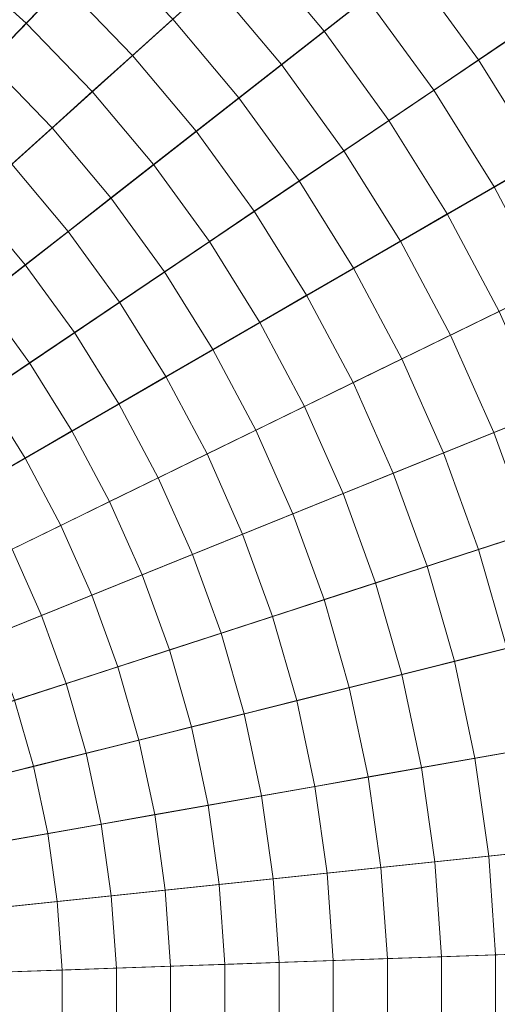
# Model space of a CAD drawing. Header units: centimetres. Extents: x -3.01 to 4.18, y -5.46 to 1.74.
# Tile 240 of 256: x 1.09 to 1.35, y -1.86 to -1.33. Entities that reach past the tile are written whole.
import ezdxf

# ---------------------------------------------------------------- set-up
doc = ezdxf.new("R2010")
doc.units = ezdxf.units.CM
doc.header["$LTSCALE"] = 2.54
doc.layers.add('Lucido design-1', color=7, linetype='Continuous')

# ---------------------------------------------------------------- blocks, each defined once
blk = doc.blocks.new('Gruppo-1')
at = {"color": 142, "linetype": 'Continuous', "lineweight": 9}
for points in [[(1.28063, -1.14153, 36.39157), (1.22879, -1.09485, 36.39157), (0.58636, -1.86046, 36.39157), (1.28063, -1.14153, 36.39157)], [(0.58636, -1.86046, 37.29882), (1.22879, -1.09485, 37.29882), (1.28063, -1.14153, 37.29882), (0.58636, -1.86046, 37.29882)], [(1.32909, -1.19171, 36.39157), (1.28063, -1.14153, 36.39157), (0.58636, -1.86046, 36.39157), (1.32909, -1.19171, 36.39157)], [(0.58636, -1.86046, 37.29882), (1.28063, -1.14153, 37.29882), (1.32909, -1.19171, 37.29882), (0.58636, -1.86046, 37.29882)], [(1.37393, -1.24515, 36.39157), (1.32909, -1.19171, 36.39157), (0.58636, -1.86046, 36.39157), (1.37393, -1.24515, 36.39157)], [(0.58636, -1.86046, 37.29882), (1.32909, -1.19171, 37.29882), (1.37393, -1.24515, 37.29882), (0.58636, -1.86046, 37.29882)], [(1.41493, -1.30158, 36.39157), (1.37393, -1.24515, 36.39157), (0.58636, -1.86046, 36.39157), (1.41493, -1.30158, 36.39157)], [(0.58636, -1.86046, 37.29882), (1.37393, -1.24515, 37.29882), (1.41493, -1.30158, 37.29882), (0.58636, -1.86046, 37.29882)], [(1.4519, -1.36074, 36.39157), (1.41493, -1.30158, 36.39157), (0.58636, -1.86046, 36.39157), (1.4519, -1.36074, 36.39157)], [(0.58636, -1.86046, 37.29882), (1.41493, -1.30158, 37.29882), (1.4519, -1.36074, 37.29882), (0.58636, -1.86046, 37.29882)], [(1.48465, -1.42234, 36.39157), (1.4519, -1.36074, 36.39157), (0.58636, -1.86046, 36.39157), (1.48465, -1.42234, 36.39157)], [(0.58636, -1.86046, 37.29882), (1.4519, -1.36074, 37.29882), (1.48465, -1.42234, 37.29882), (0.58636, -1.86046, 37.29882)], [(1.51302, -1.48607, 36.39157), (1.48465, -1.42234, 36.39157), (0.58636, -1.86046, 36.39157), (1.51302, -1.48607, 36.39157)], [(0.58636, -1.86046, 37.29882), (1.48465, -1.42234, 37.29882), (1.51302, -1.48607, 37.29882), (0.58636, -1.86046, 37.29882)], [(1.53688, -1.55162, 36.39157), (1.51302, -1.48607, 36.39157), (0.58636, -1.86046, 36.39157), (1.53688, -1.55162, 36.39157)], [(0.58636, -1.86046, 37.29882), (1.51302, -1.48607, 37.29882), (1.53688, -1.55162, 37.29882), (0.58636, -1.86046, 37.29882)], [(1.55611, -1.61868, 36.39157), (1.53688, -1.55162, 36.39157), (0.58636, -1.86046, 36.39157), (1.55611, -1.61868, 36.39157)], [(0.58636, -1.86046, 37.29882), (1.53688, -1.55162, 37.29882), (1.55611, -1.61868, 37.29882), (0.58636, -1.86046, 37.29882)], [(1.57061, -1.68691, 36.39157), (1.55611, -1.61868, 36.39157), (0.58636, -1.86046, 36.39157), (1.57061, -1.68691, 36.39157)], [(0.58636, -1.86046, 37.29882), (1.55611, -1.61868, 37.29882), (1.57061, -1.68691, 37.29882), (0.58636, -1.86046, 37.29882)], [(1.58032, -1.75599, 36.39157), (1.57061, -1.68691, 36.39157), (0.58636, -1.86046, 36.39157), (1.58032, -1.75599, 36.39157)], [(0.58636, -1.86046, 37.29882), (1.57061, -1.68691, 37.29882), (1.58032, -1.75599, 37.29882), (0.58636, -1.86046, 37.29882)], [(1.58519, -1.82558, 36.39157), (1.58032, -1.75599, 36.39157), (0.58636, -1.86046, 36.39157), (1.58519, -1.82558, 36.39157)], [(0.58636, -1.86046, 37.29882), (1.58032, -1.75599, 37.29882), (1.58519, -1.82558, 37.29882), (0.58636, -1.86046, 37.29882)], [(1.58519, -1.89534, 36.39157), (1.58519, -1.82558, 36.39157), (0.58636, -1.86046, 36.39157), (1.58519, -1.89534, 36.39157)], [(0.58636, -1.86046, 37.29882), (1.58519, -1.82558, 37.29882), (1.58519, -1.89534, 37.29882), (0.58636, -1.86046, 37.29882)]]:
    blk.add_polyline3d(points, dxfattribs=at)
for points in [[(1.33456, 1.65953, 37.29766), (1.08719, 1.70314, 37.29766), (0.58666, -1.85832, 37.29766), (0.58681, -1.85835, 37.29766)], [(1.57828, 1.59876, 37.29766), (1.33456, 1.65953, 37.29766), (0.58681, -1.85835, 37.29766), (0.58696, -1.85838, 37.29766)], [(1.81716, 1.52114, 37.29766), (1.57828, 1.59876, 37.29766), (0.58696, -1.85838, 37.29766), (0.5871, -1.85843, 37.29766)], [(2.05005, 1.42705, 37.29766), (1.81716, 1.52114, 37.29766), (0.5871, -1.85843, 37.29766), (0.58724, -1.85849, 37.29766)], [(2.27581, 1.31694, 37.29766), (2.05005, 1.42705, 37.29766), (0.58724, -1.85849, 37.29766), (0.58738, -1.85855, 37.29766)], [(2.49334, 1.19135, 37.29766), (2.27581, 1.31694, 37.29766), (0.58738, -1.85855, 37.29766), (0.58751, -1.85863, 37.29766)], [(2.70158, 1.05089, 37.29766), (2.49334, 1.19135, 37.29766), (0.58751, -1.85863, 37.29766), (0.58763, -1.85871, 37.29766)], [(2.89951, 0.89625, 37.29766), (2.70158, 1.05089, 37.29766), (0.58763, -1.85871, 37.29766), (0.58775, -1.8588, 37.29766)], [(3.08618, 0.72817, 37.29766), (2.89951, 0.89625, 37.29766), (0.58775, -1.8588, 37.29766), (0.58786, -1.85891, 37.29766)], [(3.26066, 0.54749, 37.29766), (3.08618, 0.72817, 37.29766), (0.58786, -1.85891, 37.29766), (0.58797, -1.85901, 37.29766)], [(3.42212, 0.35507, 37.29766), (3.26066, 0.54749, 37.29766), (0.58797, -1.85901, 37.29766), (0.58806, -1.85913, 37.29766)], [(3.56976, 0.15187, 37.29766), (3.42212, 0.35507, 37.29766), (0.58806, -1.85913, 37.29766), (0.58815, -1.85925, 37.29766)], [(3.70286, -0.06115, 37.29766), (3.56976, 0.15187, 37.29766), (0.58815, -1.85925, 37.29766), (0.58823, -1.85938, 37.29766)], [(3.82078, -0.28293, 37.29766), (3.70286, -0.06115, 37.29766), (0.58823, -1.85938, 37.29766), (0.5883, -1.85951, 37.29766)], [(3.92295, -0.51239, 37.29766), (3.82078, -0.28293, 37.29766), (0.5883, -1.85951, 37.29766), (0.58837, -1.85965, 37.29766)], [(4.00886, -0.74842, 37.29766), (3.92295, -0.51239, 37.29766), (0.58837, -1.85965, 37.29766), (0.58842, -1.85979, 37.29766)], [(4.07809, -0.98987, 37.29766), (4.00886, -0.74842, 37.29766), (0.58842, -1.85979, 37.29766), (0.58846, -1.85994, 37.29766)], [(4.13032, -1.23557, 37.29766), (4.07809, -0.98987, 37.29766), (0.58846, -1.85994, 37.29766), (0.58849, -1.86009, 37.29766)], [(4.16527, -1.4843, 37.29766), (4.13032, -1.23557, 37.29766), (0.58849, -1.86009, 37.29766), (0.58851, -1.86023, 37.29766)], [(1.35959, -1.33891, 38.33777), (1.32132, -1.28625, 38.33777), (1.34411, -1.26844, 38.33392), (1.38356, -1.32274, 38.33392)], [(1.09338, -1.33543, 38.36193), (1.05552, -1.30134, 38.36193), (1.07417, -1.27912, 38.35878), (1.11353, -1.31456, 38.35878)], [(1.25289, -1.33971, 38.34873), (1.21494, -1.29448, 38.34873), (1.23646, -1.27511, 38.34518), (1.27571, -1.32188, 38.34518)], [(1.3356, -1.35509, 38.34153), (1.29852, -1.30406, 38.34153), (1.32132, -1.28625, 38.33777), (1.35959, -1.33891, 38.33777)], [(1.15033, -1.35266, 38.35878), (1.11353, -1.31456, 38.35878), (1.13367, -1.2937, 38.35553), (1.17187, -1.33326, 38.35553)], [(1.23006, -1.35755, 38.35218), (1.19341, -1.31387, 38.35218), (1.21494, -1.29448, 38.34873), (1.25289, -1.33971, 38.34873)], [(1.07323, -1.3563, 38.36498), (1.03687, -1.32356, 38.36498), (1.05552, -1.30134, 38.36193), (1.09338, -1.33543, 38.36193)], [(1.3116, -1.37128, 38.34518), (1.27571, -1.32188, 38.34518), (1.29852, -1.30406, 38.34153), (1.3356, -1.35509, 38.34153)], [(1.12877, -1.37207, 38.36193), (1.09338, -1.33543, 38.36193), (1.11353, -1.31456, 38.35878), (1.15033, -1.35266, 38.35878)], [(1.20722, -1.37539, 38.35553), (1.17187, -1.33326, 38.35553), (1.19341, -1.31387, 38.35218), (1.23006, -1.35755, 38.35218)], [(1.28759, -1.38747, 38.34873), (1.25289, -1.33971, 38.34873), (1.27571, -1.32188, 38.34518), (1.3116, -1.37128, 38.34518)], [(1.10721, -1.39149, 38.36498), (1.07323, -1.3563, 38.36498), (1.09338, -1.33543, 38.36193), (1.12877, -1.37207, 38.36193)], [(1.18437, -1.39324, 38.35878), (1.15033, -1.35266, 38.35878), (1.17187, -1.33326, 38.35553), (1.20722, -1.37539, 38.35553)], [(1.26357, -1.40367, 38.35218), (1.23006, -1.35755, 38.35218), (1.25289, -1.33971, 38.34873), (1.28759, -1.38747, 38.34873)], [(1.36903, -1.40859, 38.34153), (1.3356, -1.35509, 38.34153), (1.35959, -1.33891, 38.33777), (1.39408, -1.39412, 38.33777)], [(1.16152, -1.4111, 38.36193), (1.12877, -1.37207, 38.36193), (1.15033, -1.35266, 38.35878), (1.18437, -1.39324, 38.35878)], [(1.08564, -1.41091, 38.36793), (1.05306, -1.37718, 38.36793), (1.07323, -1.3563, 38.36498), (1.10721, -1.39149, 38.36498)], [(1.23955, -1.41988, 38.35553), (1.20722, -1.37539, 38.35553), (1.23006, -1.35755, 38.35218), (1.26357, -1.40367, 38.35218)], [(1.34396, -1.42306, 38.34518), (1.3116, -1.37128, 38.34518), (1.3356, -1.35509, 38.34153), (1.36903, -1.40859, 38.34153)], [(1.13865, -1.42896, 38.36498), (1.10721, -1.39149, 38.36498), (1.12877, -1.37207, 38.36193), (1.16152, -1.4111, 38.36193)], [(1.31888, -1.43754, 38.34873), (1.28759, -1.38747, 38.34873), (1.3116, -1.37128, 38.34518), (1.34396, -1.42306, 38.34518)], [(1.21551, -1.43609, 38.35878), (1.18437, -1.39324, 38.35878), (1.20722, -1.37539, 38.35553), (1.23955, -1.41988, 38.35553)], [(1.29379, -1.45203, 38.35218), (1.26357, -1.40367, 38.35218), (1.28759, -1.38747, 38.34873), (1.31888, -1.43754, 38.34873)], [(1.11578, -1.44683, 38.36793), (1.08564, -1.41091, 38.36793), (1.10721, -1.39149, 38.36498), (1.13865, -1.42896, 38.36498)], [(1.19146, -1.45231, 38.36193), (1.16152, -1.4111, 38.36193), (1.18437, -1.39324, 38.35878), (1.21551, -1.43609, 38.35878)], [(1.26869, -1.46652, 38.35553), (1.23955, -1.41988, 38.35553), (1.26357, -1.40367, 38.35218), (1.29379, -1.45203, 38.35218)], [(1.0929, -1.46471, 38.37078), (1.06406, -1.43034, 38.37078), (1.08564, -1.41091, 38.36793), (1.11578, -1.44683, 38.36793)], [(1.16741, -1.46854, 38.36498), (1.13865, -1.42896, 38.36498), (1.16152, -1.4111, 38.36193), (1.19146, -1.45231, 38.36193)], [(1.37262, -1.47697, 38.34518), (1.34396, -1.42306, 38.34518), (1.36903, -1.40859, 38.34153), (1.39864, -1.46429, 38.34153)], [(1.24358, -1.48102, 38.35878), (1.21551, -1.43609, 38.35878), (1.23955, -1.41988, 38.35553), (1.26869, -1.46652, 38.35553)], [(1.3466, -1.48967, 38.34873), (1.31888, -1.43754, 38.34873), (1.34396, -1.42306, 38.34518), (1.37262, -1.47697, 38.34518)], [(1.07001, -1.48259, 38.37352), (1.04247, -1.44978, 38.37352), (1.06406, -1.43034, 38.37078), (1.0929, -1.46471, 38.37078)], [(1.14334, -1.48477, 38.36793), (1.11578, -1.44683, 38.36793), (1.13865, -1.42896, 38.36498), (1.16741, -1.46854, 38.36498)], [(1.21846, -1.49552, 38.36193), (1.19146, -1.45231, 38.36193), (1.21551, -1.43609, 38.35878), (1.24358, -1.48102, 38.35878)], [(1.32056, -1.50237, 38.35218), (1.29379, -1.45203, 38.35218), (1.31888, -1.43754, 38.34873), (1.3466, -1.48967, 38.34873)], [(1.11927, -1.50101, 38.37078), (1.0929, -1.46471, 38.37078), (1.11578, -1.44683, 38.36793), (1.14334, -1.48477, 38.36793)], [(1.19333, -1.51003, 38.36498), (1.16741, -1.46854, 38.36498), (1.19146, -1.45231, 38.36193), (1.21846, -1.49552, 38.36193)], [(1.29451, -1.51508, 38.35553), (1.26869, -1.46652, 38.35553), (1.29379, -1.45203, 38.35218), (1.32056, -1.50237, 38.35218)], [(1.09519, -1.51725, 38.37352), (1.07001, -1.48259, 38.37352), (1.0929, -1.46471, 38.37078), (1.11927, -1.50101, 38.37078)], [(1.16819, -1.52454, 38.36793), (1.14334, -1.48477, 38.36793), (1.16741, -1.46854, 38.36498), (1.19333, -1.51003, 38.36498)], [(1.26845, -1.52779, 38.35878), (1.24358, -1.48102, 38.35878), (1.26869, -1.46652, 38.35553), (1.29451, -1.51508, 38.35553)], [(4.18279, -1.73487, 37.29766), (4.16527, -1.4843, 37.29766), (0.58851, -1.86023, 37.29766), (0.58852, -1.86039, 37.29766)], [(1.0711, -1.5335, 38.37617), (1.04711, -1.50048, 38.37617), (1.07001, -1.48259, 38.37352), (1.09519, -1.51725, 38.37352)], [(1.14305, -1.53906, 38.37078), (1.11927, -1.50101, 38.37078), (1.14334, -1.48477, 38.36793), (1.16819, -1.52454, 38.36793)], [(1.24238, -1.5405, 38.36193), (1.21846, -1.49552, 38.36193), (1.24358, -1.48102, 38.35878), (1.26845, -1.52779, 38.35878)], [(1.34375, -1.55446, 38.35218), (1.32056, -1.50237, 38.35218), (1.3466, -1.48967, 38.34873), (1.37061, -1.5436, 38.34873)], [(1.2163, -1.55322, 38.36498), (1.19333, -1.51003, 38.36498), (1.21846, -1.49552, 38.36193), (1.24238, -1.5405, 38.36193)], [(1.11789, -1.55358, 38.37352), (1.09519, -1.51725, 38.37352), (1.11927, -1.50101, 38.37078), (1.14305, -1.53906, 38.37078)], [(1.31687, -1.56531, 38.35553), (1.29451, -1.51508, 38.35553), (1.32056, -1.50237, 38.35218), (1.34375, -1.55446, 38.35218)], [(1.19021, -1.56594, 38.36793), (1.16819, -1.52454, 38.36793), (1.19333, -1.51003, 38.36498), (1.2163, -1.55322, 38.36498)], [(1.09273, -1.56811, 38.37617), (1.0711, -1.5335, 38.37617), (1.09519, -1.51725, 38.37352), (1.11789, -1.55358, 38.37352)], [(1.28999, -1.57618, 38.35878), (1.26845, -1.52779, 38.35878), (1.29451, -1.51508, 38.35553), (1.31687, -1.56531, 38.35553)], [(1.16411, -1.57867, 38.37078), (1.14305, -1.53906, 38.37078), (1.16819, -1.52454, 38.36793), (1.19021, -1.56594, 38.36793)], [(1.2631, -1.58704, 38.36193), (1.24238, -1.5405, 38.36193), (1.26845, -1.52779, 38.35878), (1.28999, -1.57618, 38.35878)], [(1.06756, -1.58264, 38.37871), (1.04701, -1.54975, 38.37871), (1.0711, -1.5335, 38.37617), (1.09273, -1.56811, 38.37617)], [(1.138, -1.59141, 38.37352), (1.11789, -1.55358, 38.37352), (1.14305, -1.53906, 38.37078), (1.16411, -1.57867, 38.37078)], [(1.23619, -1.59791, 38.36498), (1.2163, -1.55322, 38.36498), (1.24238, -1.5405, 38.36193), (1.2631, -1.58704, 38.36193)], [(1.36325, -1.60803, 38.35218), (1.34375, -1.55446, 38.35218), (1.37061, -1.5436, 38.34873), (1.3908, -1.59908, 38.34873)], [(1.11189, -1.60414, 38.37617), (1.09273, -1.56811, 38.37617), (1.11789, -1.55358, 38.37352), (1.138, -1.59141, 38.37352)], [(1.20928, -1.60878, 38.36793), (1.19021, -1.56594, 38.36793), (1.2163, -1.55322, 38.36498), (1.23619, -1.59791, 38.36498)], [(1.33568, -1.61699, 38.35553), (1.31687, -1.56531, 38.35553), (1.34375, -1.55446, 38.35218), (1.36325, -1.60803, 38.35218)], [(1.08577, -1.61689, 38.37871), (1.06756, -1.58264, 38.37871), (1.09273, -1.56811, 38.37617), (1.11189, -1.60414, 38.37617)], [(1.18236, -1.61966, 38.37078), (1.16411, -1.57867, 38.37078), (1.19021, -1.56594, 38.36793), (1.20928, -1.60878, 38.36793)], [(1.30811, -1.62595, 38.35878), (1.28999, -1.57618, 38.35878), (1.31687, -1.56531, 38.35553), (1.33568, -1.61699, 38.35553)], [(1.15543, -1.63054, 38.37352), (1.138, -1.59141, 38.37352), (1.16411, -1.57867, 38.37078), (1.18236, -1.61966, 38.37078)], [(1.28052, -1.63491, 38.36193), (1.2631, -1.58704, 38.36193), (1.28999, -1.57618, 38.35878), (1.30811, -1.62595, 38.35878)], [(1.25293, -1.64388, 38.36498), (1.23619, -1.59791, 38.36498), (1.2631, -1.58704, 38.36193), (1.28052, -1.63491, 38.36193)], [(1.12849, -1.64143, 38.37617), (1.11189, -1.60414, 38.37617), (1.138, -1.59141, 38.37352), (1.15543, -1.63054, 38.37352)], [(1.22532, -1.65285, 38.36793), (1.20928, -1.60878, 38.36793), (1.23619, -1.59791, 38.36498), (1.25293, -1.64388, 38.36498)], [(1.10154, -1.65232, 38.37871), (1.08577, -1.61689, 38.37871), (1.11189, -1.60414, 38.37617), (1.12849, -1.64143, 38.37617)], [(1.1977, -1.66182, 38.37078), (1.18236, -1.61966, 38.37078), (1.20928, -1.60878, 38.36793), (1.22532, -1.65285, 38.36793)], [(1.35084, -1.66985, 38.35553), (1.33568, -1.61699, 38.35553), (1.36325, -1.60803, 38.35218), (1.37896, -1.66284, 38.35218)], [(1.07458, -1.66321, 38.38116), (1.05963, -1.62963, 38.38116), (1.08577, -1.61689, 38.37871), (1.10154, -1.65232, 38.37871)], [(1.32271, -1.67687, 38.35878), (1.30811, -1.62595, 38.35878), (1.33568, -1.61699, 38.35553), (1.35084, -1.66985, 38.35553)], [(1.17008, -1.6708, 38.37352), (1.15543, -1.63054, 38.37352), (1.18236, -1.61966, 38.37078), (1.1977, -1.66182, 38.37078)], [(1.29456, -1.68389, 38.36193), (1.28052, -1.63491, 38.36193), (1.30811, -1.62595, 38.35878), (1.32271, -1.67687, 38.35878)], [(1.14245, -1.67978, 38.37617), (1.12849, -1.64143, 38.37617), (1.15543, -1.63054, 38.37352), (1.17008, -1.6708, 38.37352)], [(1.26641, -1.69091, 38.36498), (1.25293, -1.64388, 38.36498), (1.28052, -1.63491, 38.36193), (1.29456, -1.68389, 38.36193)], [(1.1148, -1.68876, 38.37871), (1.10154, -1.65232, 38.37871), (1.12849, -1.64143, 38.37617), (1.14245, -1.67978, 38.37617)], [(1.23825, -1.69793, 38.36793), (1.22532, -1.65285, 38.36793), (1.25293, -1.64388, 38.36498), (1.26641, -1.69091, 38.36498)], [(1.08715, -1.69774, 38.38116), (1.07458, -1.66321, 38.38116), (1.10154, -1.65232, 38.37871), (1.1148, -1.68876, 38.37871)], [(1.21007, -1.70495, 38.37078), (1.1977, -1.66182, 38.37078), (1.22532, -1.65285, 38.36793), (1.23825, -1.69793, 38.36793)], [(1.18189, -1.71198, 38.37352), (1.17008, -1.6708, 38.37352), (1.1977, -1.66182, 38.37078), (1.21007, -1.70495, 38.37078)], [(1.33372, -1.72868, 38.35878), (1.32271, -1.67687, 38.35878), (1.35084, -1.66985, 38.35553), (1.36228, -1.72365, 38.35553)], [(1.1537, -1.71901, 38.37617), (1.14245, -1.67978, 38.37617), (1.17008, -1.6708, 38.37352), (1.18189, -1.71198, 38.37352)], [(1.12549, -1.72604, 38.37871), (1.1148, -1.68876, 38.37871), (1.14245, -1.67978, 38.37617), (1.1537, -1.71901, 38.37617)], [(1.30516, -1.73372, 38.36193), (1.29456, -1.68389, 38.36193), (1.32271, -1.67687, 38.35878), (1.33372, -1.72868, 38.35878)], [(1.27658, -1.73876, 38.36498), (1.26641, -1.69091, 38.36498), (1.29456, -1.68389, 38.36193), (1.30516, -1.73372, 38.36193)], [(1.09728, -1.73307, 38.38116), (1.08715, -1.69774, 38.38116), (1.1148, -1.68876, 38.37871), (1.12549, -1.72604, 38.37871)], [(1.248, -1.7438, 38.36793), (1.23825, -1.69793, 38.36793), (1.26641, -1.69091, 38.36498), (1.27658, -1.73876, 38.36498)], [(1.06907, -1.74011, 38.3835), (1.0595, -1.70673, 38.3835), (1.08715, -1.69774, 38.38116), (1.09728, -1.73307, 38.38116)], [(1.2194, -1.74884, 38.37078), (1.21007, -1.70495, 38.37078), (1.23825, -1.69793, 38.36793), (1.248, -1.7438, 38.36793)], [(1.1908, -1.75388, 38.37352), (1.18189, -1.71198, 38.37352), (1.21007, -1.70495, 38.37078), (1.2194, -1.74884, 38.37078)], [(1.16218, -1.75893, 38.37617), (1.1537, -1.71901, 38.37617), (1.18189, -1.71198, 38.37352), (1.1908, -1.75388, 38.37352)], [(1.13356, -1.76398, 38.37871), (1.12549, -1.72604, 38.37871), (1.1537, -1.71901, 38.37617), (1.16218, -1.75893, 38.37617)], [(1.10493, -1.76902, 38.38116), (1.09728, -1.73307, 38.38116), (1.12549, -1.72604, 38.37871), (1.13356, -1.76398, 38.37871)], [(1.34109, -1.78114, 38.35878), (1.33372, -1.72868, 38.35878), (1.36228, -1.72365, 38.35553), (1.36993, -1.7781, 38.35553)], [(1.07629, -1.77407, 38.3835), (1.06907, -1.74011, 38.3835), (1.09728, -1.73307, 38.38116), (1.10493, -1.76902, 38.38116)], [(1.31225, -1.78417, 38.36193), (1.30516, -1.73372, 38.36193), (1.33372, -1.72868, 38.35878), (1.34109, -1.78114, 38.35878)], [(4.18279, -1.98605, 37.29766), (4.18279, -1.73487, 37.29766), (0.58852, -1.86039, 37.29766), (0.58852, -1.86054, 37.29766)], [(1.28339, -1.7872, 38.36498), (1.27658, -1.73876, 38.36498), (1.30516, -1.73372, 38.36193), (1.31225, -1.78417, 38.36193)], [(1.22564, -1.79327, 38.37078), (1.2194, -1.74884, 38.37078), (1.248, -1.7438, 38.36793), (1.25452, -1.79023, 38.36793)], [(1.25452, -1.79023, 38.36793), (1.248, -1.7438, 38.36793), (1.27658, -1.73876, 38.36498), (1.28339, -1.7872, 38.36498)], [(1.19676, -1.79631, 38.37352), (1.1908, -1.75388, 38.37352), (1.2194, -1.74884, 38.37078), (1.22564, -1.79327, 38.37078)], [(1.16786, -1.79934, 38.37617), (1.16218, -1.75893, 38.37617), (1.1908, -1.75388, 38.37352), (1.19676, -1.79631, 38.37352)], [(1.13896, -1.80238, 38.37871), (1.13356, -1.76398, 38.37871), (1.16218, -1.75893, 38.37617), (1.16786, -1.79934, 38.37617)], [(1.11004, -1.80542, 38.38116), (1.10493, -1.76902, 38.38116), (1.13356, -1.76398, 38.37871), (1.13896, -1.80238, 38.37871)], [(1.08112, -1.80846, 38.3835), (1.07629, -1.77407, 38.3835), (1.10493, -1.76902, 38.38116), (1.11004, -1.80542, 38.38116)], [(1.34479, -1.83398, 38.35878), (1.34109, -1.78114, 38.35878), (1.36993, -1.7781, 38.35553), (1.37377, -1.83296, 38.35553)], [(1.2868, -1.836, 38.36498), (1.28339, -1.7872, 38.36498), (1.31225, -1.78417, 38.36193), (1.3158, -1.83499, 38.36193)], [(1.3158, -1.83499, 38.36193), (1.31225, -1.78417, 38.36193), (1.34109, -1.78114, 38.35878), (1.34479, -1.83398, 38.35878)], [(1.22877, -1.83803, 38.37078), (1.22564, -1.79327, 38.37078), (1.25452, -1.79023, 38.36793), (1.25779, -1.83701, 38.36793)], [(1.25779, -1.83701, 38.36793), (1.25452, -1.79023, 38.36793), (1.28339, -1.7872, 38.36498), (1.2868, -1.836, 38.36498)], [(1.17071, -1.84006, 38.37617), (1.16786, -1.79934, 38.37617), (1.19676, -1.79631, 38.37352), (1.19975, -1.83904, 38.37352)], [(1.19975, -1.83904, 38.37352), (1.19676, -1.79631, 38.37352), (1.22564, -1.79327, 38.37078), (1.22877, -1.83803, 38.37078)], [(1.14166, -1.84107, 38.37871), (1.13896, -1.80238, 38.37871), (1.16786, -1.79934, 38.37617), (1.17071, -1.84006, 38.37617)], [(1.08354, -1.8431, 38.3835), (1.08112, -1.80846, 38.3835), (1.11004, -1.80542, 38.38116), (1.1126, -1.84208, 38.38116)], [(1.1126, -1.84208, 38.38116), (1.11004, -1.80542, 38.38116), (1.13896, -1.80238, 38.37871), (1.14166, -1.84107, 38.37871)], [(1.34479, -1.88695, 38.35878), (1.34479, -1.83398, 38.35878), (1.37377, -1.83296, 38.35553), (1.37377, -1.88796, 38.35553)], [(1.19975, -1.88188, 38.37352), (1.19975, -1.83904, 38.37352), (1.22877, -1.83803, 38.37078), (1.22877, -1.88289, 38.37078)], [(1.22877, -1.88289, 38.37078), (1.22877, -1.83803, 38.37078), (1.25779, -1.83701, 38.36793), (1.25779, -1.88391, 38.36793)], [(1.25779, -1.88391, 38.36793), (1.25779, -1.83701, 38.36793), (1.2868, -1.836, 38.36498), (1.2868, -1.88492, 38.36498)], [(1.2868, -1.88492, 38.36498), (1.2868, -1.836, 38.36498), (1.3158, -1.83499, 38.36193), (1.3158, -1.88593, 38.36193)], [(1.3158, -1.88593, 38.36193), (1.3158, -1.83499, 38.36193), (1.34479, -1.83398, 38.35878), (1.34479, -1.88695, 38.35878)], [(1.08354, -1.87782, 38.3835), (1.08354, -1.8431, 38.3835), (1.1126, -1.84208, 38.38116), (1.1126, -1.87884, 38.38116)], [(1.1126, -1.87884, 38.38116), (1.1126, -1.84208, 38.38116), (1.14166, -1.84107, 38.37871), (1.14166, -1.87985, 38.37871)], [(1.14166, -1.87985, 38.37871), (1.14166, -1.84107, 38.37871), (1.17071, -1.84006, 38.37617), (1.17071, -1.88087, 38.37617)], [(1.17071, -1.88087, 38.37617), (1.17071, -1.84006, 38.37617), (1.19975, -1.83904, 38.37352), (1.19975, -1.88188, 38.37352)]]:
    blk.add_3dface(points, dxfattribs=at)

msp = doc.modelspace()

# ---------------------------------------------------------------- block references
at = {"layer": 'Lucido design-1', "color": 7}
msp.add_blockref('Gruppo-1', (0, 0), dxfattribs=at)

doc.saveas('drawing.dxf')
